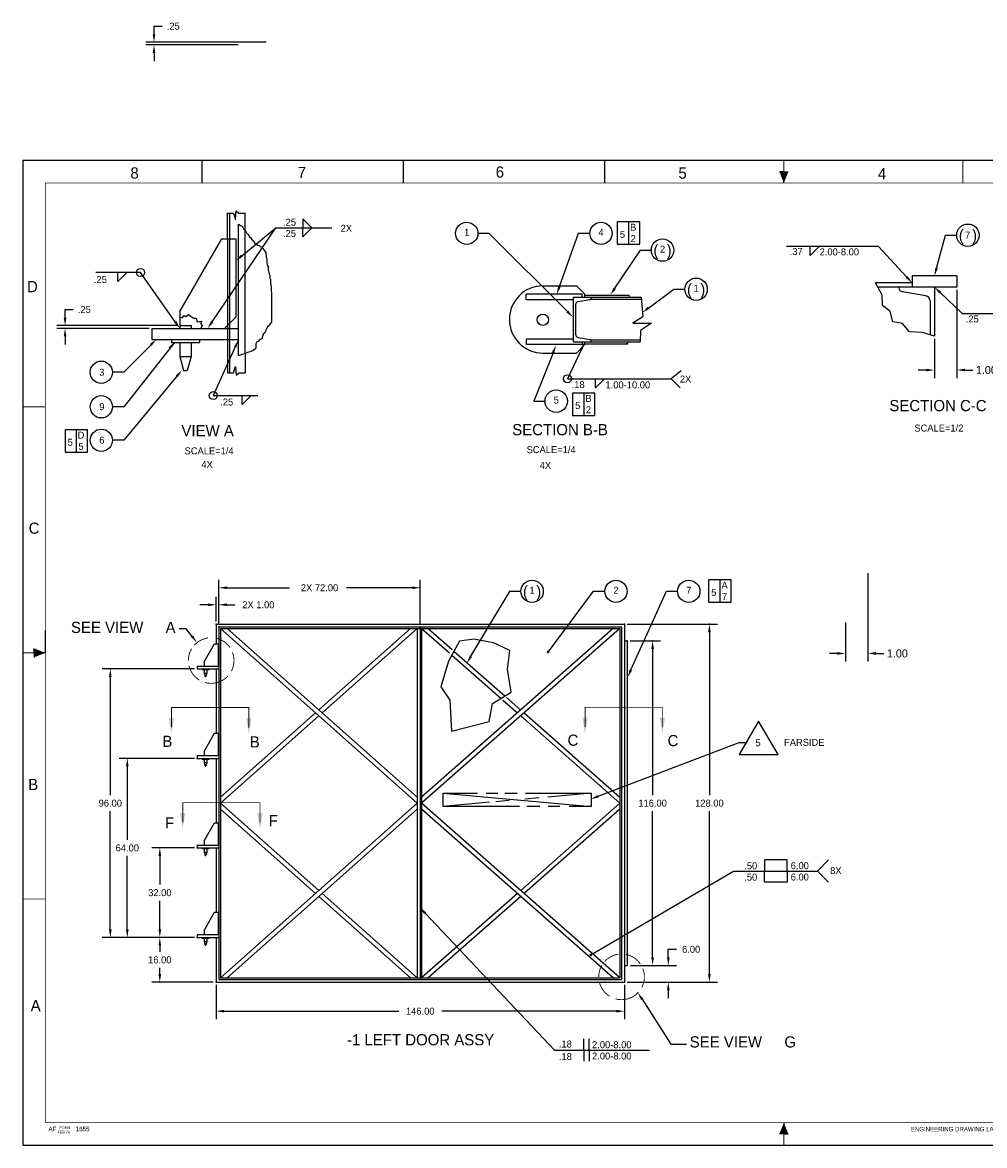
# Model space of a CAD drawing. Extents: x 0 to 34, y 0 to 25.1.
# Tile 1 of 2: x 0 to 21.5, y 0 to 25.1. Entities that reach past the tile are written whole.
import ezdxf
from ezdxf.enums import TextEntityAlignment as Align

# ---------------------------------------------------------------- set-up
doc = ezdxf.new("R2010")
doc.units = 0
for name, pattern in [('CENTER', [0]), ('DASHED', [0]), ('HIDDEN', [0]), ('PHANTOM', [0])]:
    doc.linetypes.add(name, pattern=pattern)
doc.layers.get('0').update_dxf_attribs({"linetype": 'CONTINUOUS'})
doc.layers.get('DEFPOINTS').update_dxf_attribs({"linetype": 'CONTINUOUS'})
for name, color, linetype in [('DIM', 5, 'CONTINUOUS'), ('HATCH', 2, 'CONTINUOUS'), ('LETTERING', 5, 'CONTINUOUS'), ('OUTLINE', 1, 'CONTINUOUS'), ('WELD', 3, 'CONTINUOUS'), ('WELDS', 3, 'CONTINUOUS')]:
    doc.layers.add(name, color=color, linetype=linetype)
doc.dimstyles.get("Standard").update_dxf_attribs({"dimtxt": 2.5, "dimasz": 2.5, "dimexe": 1.25, "dimexo": 0.625, "dimtad": 1, "dimcen": 2.5, "dimazin": 3, "dimtfac": 1, "dimtmove": 0, "dimatfit": 3})

# ---------------------------------------------------------------- blocks, each defined once
blk = doc.blocks.new('BORDER')
at = {"color": 0}
for p, q in [((1, 1), (0, 1)), ((0, 1), (0, 0)), ((1, 0), (1, 1)), ((0, 0), (1, 0))]:
    blk.add_line(p, q, dxfattribs=at)
blk = doc.blocks.new('*D')
at = {"color": 0, "linetype": 'BYBLOCK'}
for p, q in [((0.94, 18.493), (0.94, 18.673)), ((0.94, 18.673), (1.12, 18.673)), ((3.442, 18.313), (0.76, 18.313)), ((2.817, 18.251), (0.76, 18.251)), ((0.94, 18.071), (0.94, 17.891)), ((18.877, 12.779), (18.877, 10.807)), ((18.377, 11.682), (18.377, 10.807)), ((18.197, 10.987), (18.017, 10.987)), ((19.057, 10.987), (19.237, 10.987))]:
    blk.add_line(p, q, dxfattribs=at)
for points in [[(0.91, 18.493), (0.97, 18.493), (0.94, 18.313)], [(0.91, 18.071), (0.97, 18.071), (0.94, 18.251)], [(18.197, 11.017), (18.197, 10.957), (18.377, 10.987)], [(19.057, 11.017), (19.057, 10.957), (18.877, 10.987)]]:
    blk.add_solid(points, dxfattribs=at)
at = {"layer": 'DEFPOINTS', "color": 0, "linetype": 'BYBLOCK'}
for p in [(0.94, 18.313), (2.88, 18.251), (3.505, 18.313), (18.877, 12.841), (18.377, 11.745), (18.877, 10.987)]:
    blk.add_point(p, dxfattribs=at)
at = {"color": 0, "linetype": 'BYBLOCK'}
for s, height, p in [('.25', 0.156, (1.37, 18.673)), ('1.00', 0.18, (19.537, 10.987))]:
    blk.add_text(s, height=height, dxfattribs=at).set_placement(p, align=Align.MIDDLE_CENTER)
blk = doc.blocks.new('FMT2')
at = {"layer": 'OUTLINE', "color": 0}
for p, q in [((17, 21.75), (16.9, 21.75)), ((17, 21.75), (17.1, 21.75)), ((17, 21.5), (17, 21.75)), ((26, 21.5), (29.574, 21.5)), ((27.5, 20.375), (31.25, 20.375)), ((27.5, 19.375), (27.5, 20.375)), ((31.25, 20.375), (31.25, 19.375)), ((31.25, 19.375), (27.5, 19.375)), ((0.5, 11), (0.5, 11.5)), ((0.25, 11), (0.25, 11.1)), ((33.75, 11), (33.75, 11.1)), ((0.25, 11), (0.25, 10.9)), ((0.5, 11), (0.25, 11)), ((33.5, 11), (33.75, 11)), ((33.75, 11), (33.75, 10.9)), ((17, 0.5), (17, 0.25)), ((17, 0.25), (16.9, 0.25)), ((17, 0.25), (17.1, 0.25))]:
    blk.add_line(p, q, dxfattribs=at)
at = {"layer": 'OUTLINE', "color": 0, "linetype": 'DASHED'}
for p, q in [((33.56, 7.95), (33.94, 7.95)), ((33.56, 7.95), (33.56, 5.7)), ((33.94, 7.95), (33.94, 5.7)), ((33.56, 5.7), (33.94, 5.7))]:
    blk.add_line(p, q, dxfattribs=at)
at = {"layer": 'OUTLINE', "color": 0}
for points, const_width in [([(4, 21.5), (4, 21.998)], 0.03), ([(8.5, 21.5), (8.5, 21.998)], 0.03), ([(13, 21.5), (13, 21.998)], 0.03), ([(17, 21.5), (17, 22)], 0.02), ([(21, 21.5), (21, 21.998)], 0.02), ([(25.5, 21.5), (25.5, 21.998)], 0.02), ([(30, 21.5), (30, 21.998)], 0.02), ([(27, 20.552), (27, 21.5)], 0.012), ([(27.38, 20.552), (27.38, 21.5)], 0.012), ([(31.5, 20.552), (31.5, 21.5)], 0.012), ([(32.5, 20.552), (32.5, 21.5)], 0.012), ([(33.5, 21.25), (27, 21.25)], 0.012), ([(33.5, 21), (27, 21)], 0.012), ([(-0.001, 16.5), (0.499, 16.5)], 0.02), ([(33.493, 16.487), (33.993, 16.487)], 0.02), ([(0.5, 11), (0, 11)], 0.02), ([(33.5, 11), (34, 11)], 0.02), ([(-0.001, 5.5), (0.499, 5.5)], 0.02), ([(33.493, 5.487), (33.993, 5.487)], 0.02), ([(28.25, 0.5), (28.25, 1.5), (33.5, 1.5)], 0.02), ([(28.75, 0.75), (28.75, 1.5)], 0.012), ([(30, 0.75), (30, 1.5)], 0.012), ([(28.25, 0.75), (33.5, 0.75)], 0.012), ([(29.5, 0.5), (29.5, 0.75)], 0.012), ([(31.75, 0.5), (31.75, 0.75)], 0.012), ([(17, 0.5), (17, 0)], 0.02)]:
    blk.add_lwpolyline(points, dxfattribs=dict(at, const_width=const_width))
at = {"layer": 'OUTLINE', "color": 0, "const_width": 0.02}
blk.add_lwpolyline([(0.5, 21.5), (0.5, 0.5), (33.5, 0.5), (33.5, 21.5)], close=True, dxfattribs=at)
at = {"layer": 'OUTLINE', "color": 0}
blk.add_point((26.896, 0.997), dxfattribs=at)
blk.add_point((26.896, 0.997), dxfattribs=at)
blk.add_point((26.896, 0.997), dxfattribs=at)
for points in [[(17, 21.5), (17.1, 21.75), (16.9, 21.75)], [(0.5, 11), (0.25, 10.9), (0.25, 11.1)], [(33.5, 11), (33.75, 11.1), (33.75, 10.9)], [(17, 0.5), (17.1, 0.25), (16.9, 0.25)]]:
    blk.add_solid(points, dxfattribs=at)
at = {"color": 0, "xscale": 34, "yscale": 22, "zscale": 34}
blk.add_blockref('BORDER', (0, 0), dxfattribs=at)
at = {"layer": 'OUTLINE', "color": 0}
for s, p in [('8', (2.493, 21.724)), ('7', (6.232, 21.736)), ('6', (10.656, 21.746)), ('5', (14.738, 21.722))]:
    blk.add_text(s, height=0.25, dxfattribs=at).set_placement(p, align=Align.MIDDLE)
for s, p in [('3', (23.041, 21.626)), ('1', (31.832, 21.615)), ('4', (19.195, 21.582)), ('D', (0.211, 19.06)), ('D', (33.767, 19.06)), ('C', (0.248, 13.661)), ('C', (33.803, 13.661)), ('B', (33.78, 8.272)), ('B', (0.229, 7.934)), ('A', (0.284, 2.992)), ('A', (33.78, 2.992))]:
    blk.add_text(s, height=0.25, dxfattribs=at).set_placement(p, align=Align.CENTER)
for s, height, p in [('2', 0.25, (27.664, 21.616)), ('REVISIONS', 0.156, (29.202, 21.293)), ('LTR', 0.125, (27.047, 21.04)), ('DESCRIPTION', 0.125, (28.095, 21.052)), ('DATE', 0.125, (31.743, 21.04)), ('APPROVED', 0.125, (32.529, 21.04)), ('CAD MAINTAINED.  CHANGES SHALL', 0.125, (27.625, 20.125)), ('ONLY BE INCORPORATED AT THE ', 0.125, (27.625, 19.923)), ('DIRECTION OF THE DESIGN ACTIVITY', 0.125, (27.625, 19.72)), ('USING A COMPATIBLE CAD SYSTEM.', 0.125, (27.646, 19.508)), ('SIZE', 0.1, (28.344, 1.344)), ('SCALE', 0.1, (28.31, 0.555)), ('SHEET', 0.1, (31.802, 0.624)), ('OF', 0.1, (32.742, 0.543)), ('AF', 0.1, (0.57, 0.309)), ('FEB 74', 0.06, (0.772, 0.259)), ('FORM', 0.06, (0.815, 0.356)), ('1655', 0.1, (1.179, 0.309))]:
    blk.add_text(s, height=height, dxfattribs=at).set_placement(p)
for s, width, p in [('AIR FORCE CODE IDENT NO.', 0.5, (28.784, 1.375)), ('DRAWING NO.', 0.5, (30.047, 1.375)), ('ENGINEERING DRAWING LAYOUT D', 0.85, (19.836, 0.307))]:
    blk.add_text(s, height=0.1, dxfattribs=dict(at, width=width)).set_placement(p)
at = {"layer": 'OUTLINE', "color": 0, "width": 0.85}
blk.add_text('D', height=0.25, dxfattribs=at).set_placement((28.496, 0.938), align=Align.CENTER)

msp = doc.modelspace()

# ---------------------------------------------------------------- linework, layer by layer
at = {"color": 0}
for p, q in [((4.227, 18.399), (5.65, 20.5)), ((4.892, 19.875), (5.65, 20.5)), ((5.65, 20.5), (6.9, 20.5)), ((5.65, 20.5), (5.83, 20.5)), ((10.415, 20.375), (10.165, 20.375)), ((12.163, 18.627), (10.415, 20.375)), ((11.985, 19.184), (12.41, 20.38)), ((12.41, 20.38), (12.661, 20.38)), ((20.413, 19.598), (20.613, 20.333)), ((20.613, 20.333), (20.863, 20.333)), ((19.113, 20.083), (17.057, 20.083)), ((19.743, 19.401), (19.113, 20.083)), ((13.224, 19.148), (13.797, 20)), ((13.79, 20), (14.04, 20)), ((2.626, 19.5), (1.626, 19.5)), ((3.401, 18.398), (2.626, 19.5)), ((13.981, 18.712), (14.54, 19.125)), ((14.54, 19.125), (14.79, 19.125)), ((20.496, 19.051), (20.988, 18.583)), ((20.988, 18.583), (23.127, 18.583)), ((3.382, 17.938), (2.251, 16.5)), ((2.862, 17.885), (2.253, 17.27)), ((4.743, 17.837), (4.251, 16.75)), ((11.843, 17.707), (11.415, 16.625)), ((12.477, 17.787), (12.165, 17.125)), ((2.253, 17.27), (1.998, 17.27)), ((3.438, 17.182), (2.251, 15.75)), ((12.165, 17.125), (14.481, 17.125)), ((4.251, 16.75), (5.251, 16.75)), ((11.415, 16.625), (11.665, 16.625)), ((2.251, 16.5), (2.001, 16.5)), ((2.251, 15.75), (2.001, 15.75)), ((10.008, 10.923), (10.884, 12.384)), ((10.875, 12.375), (11.125, 12.375)), ((11.733, 11.019), (12.75, 12.375)), ((12.75, 12.375), (13, 12.375)), ((13.583, 10.618), (14.375, 12.375)), ((14.375, 12.375), (14.625, 12.375)), ((3.644, 11.539), (3.492, 11.539)), ((3.779, 11.369), (3.644, 11.539)), ((13.834, 3.258), (14.478, 2.257)), ((14.478, 2.257), (14.825, 2.257))]:
    msp.add_line(p, q, dxfattribs=at)
at = {"color": 0, "linetype": 'CENTER', "const_width": 0.02}
for points in [[(3.827, 11.17, -0.174382), (4.131, 11.333, -0.495031)], [(4.306, 11.329, -0.193639), (4.624, 11.12, -0.495031)], [(3.695, 10.829, -0.135535), (3.768, 11.09, -0.495031)], [(4.681, 11.013, -0.092849), (4.715, 10.829, -0.122513), (4.656, 10.59, -1)], [(3.94, 10.393, -0.201096), (3.709, 10.712, -1)], [(4.584, 10.487, -0.283721), (4.07, 10.337, -1)], [(12.996, 4.102, -0.174382), (13.3, 4.265, -0.495031)], [(13.475, 4.26, -0.193639), (13.793, 4.051, -0.495031)], [(12.864, 3.76, -0.135535), (12.936, 4.022, -0.495031)], [(13.85, 3.945, -0.092849), (13.884, 3.76, -0.122513), (13.825, 3.521, -1)], [(13.109, 3.325, -0.201096), (12.878, 3.644, -1)], [(13.753, 3.419, -0.283721), (13.239, 3.268, -1)]]:
    msp.add_lwpolyline(points, format="xyb", dxfattribs=at)
at = {"color": 0, "const_width": 0.0225}
msp.add_lwpolyline([(11.714, 11.019, 1), (11.752, 11.019, 1)], format="xyb", close=True, dxfattribs=at)
at = {"color": 0, "linetype": 'PHANTOM', "const_width": 0.02}
for points in [[(12.56, 9.344), (12.56, 9.782), (14.286, 9.782), (14.286, 9.334)], [(3.319, 9.339), (3.319, 9.777), (5.045, 9.777), (5.045, 9.329)], [(3.57, 7.214), (3.57, 7.652), (5.296, 7.652), (5.296, 7.204)]]:
    msp.add_lwpolyline(points, dxfattribs=at)
at = {"color": 0}
for centre in [(9.915, 20.375), (12.915, 20.375), (21.113, 20.333), (14.29, 20), (15.04, 19.125), (1.75, 17.27), (11.915, 16.625), (1.751, 16.5), (1.751, 15.75), (11.375, 12.375), (13.25, 12.375), (14.875, 12.375)]:
    msp.add_circle(centre, 0.25, dxfattribs=at)
for points in [[(4.911, 19.852), (4.873, 19.898), (4.753, 19.761)], [(20.442, 19.59), (20.384, 19.606), (20.365, 19.425)], [(19.765, 19.421), (19.721, 19.381), (19.865, 19.269)], [(12.014, 19.174), (11.957, 19.194), (11.925, 19.015)], [(13.249, 19.131), (13.199, 19.165), (13.123, 18.999)], [(20.475, 19.029), (20.516, 19.073), (20.365, 19.175)], [(12.184, 18.648), (12.142, 18.606), (12.29, 18.5)], [(13.998, 18.688), (13.963, 18.736), (13.836, 18.605)], [(3.426, 18.415), (3.376, 18.381), (3.505, 18.251)], [(4.252, 18.382), (4.202, 18.416), (4.126, 18.25)], [(2.833, 17.901), (2.875, 17.859), (2.981, 18.008)], [(3.248, 17.82), (3.295, 17.783), (3.383, 17.943)], [(4.716, 17.849), (4.77, 17.825), (4.817, 18.001)], [(11.815, 17.718), (11.871, 17.696), (11.909, 17.874)], [(12.45, 17.8), (12.505, 17.774), (12.554, 17.95)], [(3.415, 17.201), (3.461, 17.163), (3.553, 17.32)], [(3.802, 11.388), (3.755, 11.351), (3.89, 11.228)], [(10.034, 10.908), (9.983, 10.939), (9.916, 10.769)], [(13.611, 10.606), (13.556, 10.631), (13.509, 10.454)], [(3.376, 9.545), (3.256, 9.545), (3.316, 9.185)], [(5.106, 9.545), (4.986, 9.545), (5.046, 9.185)], [(12.617, 9.55), (12.497, 9.55), (12.557, 9.19)], [(14.347, 9.55), (14.227, 9.55), (14.287, 9.19)], [(3.627, 7.42), (3.507, 7.42), (3.567, 7.06)], [(5.357, 7.42), (5.237, 7.42), (5.297, 7.06)], [(13.809, 3.242), (13.859, 3.274), (13.736, 3.409)]]:
    msp.add_solid(points, dxfattribs=at)
at = {"layer": 'DEFPOINTS', "color": 0, "linetype": 'BYBLOCK'}
msp.add_point((3.891, 10.641), dxfattribs=at)
at = {"layer": 'DIM', "color": 0}
for p, q in [((13.529, 20.632), (13.529, 20.132)), ((12.529, 16.806), (12.529, 16.306)), ((1.191, 15.986), (1.191, 15.486)), ((15.57, 12.631), (15.57, 12.131))]:
    msp.add_line(p, q, dxfattribs=at)
at = {"layer": 'DIM', "color": 0, "linetype": 'BYBLOCK'}
for p, q in [((4.376, 11.641), (4.376, 12.635)), ((8.876, 11.641), (8.876, 12.635)), ((4.556, 12.455), (5.956, 12.455)), ((8.696, 12.455), (7.229, 12.455)), ((4.133, 12.075), (3.953, 12.075)), ((4.313, 11.704), (4.313, 12.255)), ((4.376, 11.641), (4.376, 12.255)), ((4.556, 12.075), (4.736, 12.075)), ((13.501, 11.641), (15.517, 11.641)), ((15.337, 11.461), (15.337, 7.821)), ((13.563, 11.266), (14.248, 11.266)), ((14.068, 11.086), (14.068, 7.821)), ((3.829, 10.641), (1.771, 10.641)), ((1.951, 10.461), (1.951, 7.821)), ((3.829, 8.641), (2.151, 8.641)), ((2.331, 8.461), (2.331, 6.821)), ((1.951, 4.821), (1.951, 7.461)), ((14.068, 4.196), (14.068, 7.461)), ((15.337, 3.821), (15.337, 7.461)), ((3.829, 6.641), (2.878, 6.641)), ((2.331, 4.821), (2.331, 6.461)), ((3.058, 6.461), (3.058, 5.821)), ((3.058, 4.821), (3.058, 5.461)), ((3.829, 4.641), (1.771, 4.641)), ((3.829, 4.641), (2.151, 4.641)), ((3.829, 4.641), (2.877, 4.641)), ((3.829, 4.641), (2.878, 4.641)), ((3.057, 4.461), (3.057, 4.321)), ((14.419, 4.196), (14.419, 4.376)), ((14.419, 4.376), (14.599, 4.376)), ((13.563, 4.016), (14.248, 4.016)), ((13.563, 4.016), (14.599, 4.016)), ((3.057, 3.821), (3.057, 3.961)), ((4.251, 3.641), (2.877, 3.641)), ((4.313, 3.579), (4.313, 2.813)), ((13.438, 3.579), (13.438, 2.813)), ((13.501, 3.641), (15.517, 3.641)), ((13.501, 3.641), (14.599, 3.641)), ((14.419, 3.461), (14.419, 3.281)), ((4.493, 2.993), (8.396, 2.993)), ((13.258, 2.993), (9.356, 2.993))]:
    msp.add_line(p, q, dxfattribs=at)
at = {"layer": 'DIM', "color": 0}
for points in [[(13.279, 20.632), (13.279, 20.132), (13.779, 20.132), (13.779, 20.632)], [(12.279, 16.806), (12.279, 16.306), (12.779, 16.306), (12.779, 16.806)], [(0.941, 15.986), (0.941, 15.486), (1.441, 15.486), (1.441, 15.986)], [(15.32, 12.631), (15.32, 12.131), (15.82, 12.131), (15.82, 12.631)]]:
    msp.add_lwpolyline(points, close=True, dxfattribs=at)
at = {"layer": 'DIM', "color": 0, "linetype": 'BYBLOCK'}
for p in [(8.876, 12.455), (4.376, 12.075), (4.313, 11.641), (4.376, 11.579), (4.376, 11.579), (8.876, 11.579), (13.438, 11.641), (15.337, 11.641), (13.501, 11.266), (14.068, 11.266), (1.951, 10.641), (2.331, 8.641), (3.891, 8.641), (3.058, 6.641), (3.891, 6.641), (3.891, 4.641), (3.891, 4.641), (3.891, 4.641), (3.891, 4.641), (13.501, 4.016), (13.501, 4.016), (14.419, 4.016), (3.057, 3.641), (4.313, 3.641), (4.313, 3.641), (13.438, 3.641), (13.438, 3.641), (13.438, 3.641), (13.438, 2.993)]:
    msp.add_point(p, dxfattribs=at)
for points in [[(4.556, 12.485), (4.556, 12.425), (4.376, 12.455)], [(8.696, 12.485), (8.696, 12.425), (8.876, 12.455)], [(4.133, 12.105), (4.133, 12.045), (4.313, 12.075)], [(4.556, 12.105), (4.556, 12.045), (4.376, 12.075)], [(15.307, 11.461), (15.367, 11.461), (15.337, 11.641)], [(14.038, 11.086), (14.098, 11.086), (14.068, 11.266)], [(1.921, 10.461), (1.981, 10.461), (1.951, 10.641)], [(2.301, 8.461), (2.361, 8.461), (2.331, 8.641)], [(3.028, 6.461), (3.088, 6.461), (3.058, 6.641)], [(1.921, 4.821), (1.981, 4.821), (1.951, 4.641)], [(2.301, 4.821), (2.361, 4.821), (2.331, 4.641)], [(3.028, 4.821), (3.088, 4.821), (3.058, 4.641)], [(3.027, 4.461), (3.087, 4.461), (3.057, 4.641)], [(14.038, 4.196), (14.098, 4.196), (14.068, 4.016)], [(14.389, 4.196), (14.449, 4.196), (14.419, 4.016)], [(3.027, 3.821), (3.087, 3.821), (3.057, 3.641)], [(15.307, 3.821), (15.367, 3.821), (15.337, 3.641)], [(14.389, 3.461), (14.449, 3.461), (14.419, 3.641)], [(4.493, 3.023), (4.493, 2.963), (4.313, 2.993)], [(13.258, 3.023), (13.258, 2.963), (13.438, 2.993)]]:
    msp.add_solid(points, dxfattribs=at)
at = {"layer": 'HATCH', "color": 0}
for p, q in [((4.746, 20.685), (4.766, 20.88)), ((4.766, 20.88), (4.821, 20.827)), ((4.567, 20.251), (4.567, 20.825)), ((4.567, 20.825), (4.702, 20.825)), ((4.702, 20.825), (4.746, 20.685)), ((4.817, 17.645), (4.817, 20.583)), ((4.817, 20.583), (4.834, 20.576)), ((4.821, 20.827), (4.963, 20.825)), ((4.963, 20.436), (4.963, 20.825)), ((4.834, 20.576), (4.863, 20.552)), ((4.863, 20.552), (4.896, 20.533)), ((4.896, 20.533), (4.911, 20.504)), ((4.911, 20.504), (4.925, 20.475)), ((4.925, 20.475), (4.954, 20.447)), ((4.954, 20.447), (4.978, 20.418)), ((4.978, 20.418), (4.997, 20.389)), ((4.997, 20.389), (5.026, 20.356)), ((5.026, 20.356), (5.064, 20.298)), ((3.505, 18.626), (4.443, 20.251)), ((4.443, 20.251), (4.755, 20.251)), ((4.755, 20.251), (4.755, 18.501)), ((5.064, 20.298), (5.093, 20.274)), ((5.093, 20.274), (5.117, 20.241)), ((5.117, 20.241), (5.145, 20.212)), ((5.145, 20.212), (5.16, 20.183)), ((5.16, 20.183), (5.184, 20.15)), ((5.184, 20.15), (5.212, 20.131)), ((5.212, 20.131), (5.241, 20.112)), ((5.241, 20.112), (5.275, 20.102)), ((5.275, 20.102), (5.303, 20.083)), ((5.303, 20.083), (5.332, 20.064)), ((5.332, 20.064), (5.361, 20.035)), ((5.361, 20.035), (5.38, 20.006)), ((5.38, 20.006), (5.404, 19.977)), ((5.404, 19.977), (5.423, 19.939)), ((5.423, 19.939), (5.428, 19.906)), ((5.428, 19.906), (5.433, 19.872)), ((5.433, 19.872), (5.437, 19.834)), ((5.437, 19.834), (5.447, 19.805)), ((5.447, 19.805), (5.447, 19.777)), ((5.447, 19.777), (5.452, 19.743)), ((5.452, 19.743), (5.452, 19.714)), ((5.452, 19.714), (5.457, 19.685)), ((5.457, 19.685), (5.461, 19.652)), ((5.461, 19.652), (5.476, 19.623)), ((5.476, 19.623), (5.476, 19.595)), ((5.476, 19.595), (5.48, 19.566)), ((5.48, 19.566), (5.504, 19.461)), ((5.504, 19.461), (5.519, 19.432)), ((5.519, 19.432), (5.519, 19.37)), ((5.519, 19.37), (5.528, 19.341)), ((5.528, 19.341), (5.528, 19.283)), ((19.865, 19.425), (19.865, 19.175)), ((20.865, 19.425), (19.865, 19.425)), ((20.865, 19.425), (20.865, 19.175)), ((5.528, 19.283), (5.533, 19.25)), ((5.533, 19.25), (5.538, 19.221)), ((5.538, 19.221), (5.547, 19.188)), ((5.547, 19.188), (5.547, 19.13)), ((5.547, 19.13), (5.552, 19.025)), ((11.617, 19.2), (12.367, 19.2)), ((12.554, 19.013), (12.367, 19.2)), ((19.865, 19.269), (19.051, 19.269)), ((19.195, 18.995), (19.051, 19.269)), ((20.865, 19.175), (19.1, 19.175)), ((19.573, 19.175), (19.573, 19.158)), ((20.365, 19.175), (20.365, 18.078)), ((5.552, 19.025), (5.552, 18.374)), ((12.492, 19.013), (11.242, 19.013)), ((11.242, 18.888), (11.242, 19.013)), ((12.304, 18.888), (11.242, 18.888)), ((12.304, 18.95), (13.816, 18.95)), ((12.304, 17.95), (12.304, 18.95)), ((12.402, 18.854), (12.663, 18.897)), ((12.492, 18.95), (12.492, 19.013)), ((12.554, 18.95), (12.554, 19.013)), ((12.554, 18.997), (13.533, 18.997)), ((12.68, 18.904), (13.823, 18.904)), ((12.7, 18.942), (12.7, 18.95)), ((13.554, 18.973), (13.529, 18.944)), ((13.533, 18.997), (13.554, 18.973)), ((13.816, 18.95), (13.851, 18.508)), ((19.201, 18.761), (19.195, 18.995)), ((20.169, 18.982), (19.648, 19.069)), ((20.273, 18.858), (20.273, 18.105)), ((3.505, 18.626), (3.505, 18.251)), ((12.35, 18.108), (12.35, 18.792)), ((19.373, 18.626), (19.201, 18.761)), ((19.432, 18.394), (19.373, 18.626)), ((3.505, 18.504), (3.556, 18.489)), ((3.556, 18.489), (3.602, 18.538)), ((3.602, 18.538), (3.639, 18.517)), ((3.639, 18.517), (3.697, 18.565)), ((3.697, 18.565), (3.812, 18.477)), ((3.812, 18.477), (3.867, 18.48)), ((3.867, 18.48), (3.894, 18.401)), ((3.894, 18.401), (3.998, 18.411)), ((3.998, 18.411), (3.97, 18.358)), ((3.97, 18.358), (4.004, 18.316)), ((4.755, 18.501), (4.505, 18.251)), ((5.519, 18.322), (5.49, 18.307)), ((5.552, 18.374), (5.519, 18.35)), ((5.519, 18.35), (5.519, 18.322)), ((13.851, 18.508), (13.628, 18.371)), ((13.628, 18.371), (14.045, 18.371)), ((14.045, 18.371), (13.798, 18.206)), ((19.655, 18.361), (19.432, 18.394)), ((19.807, 18.175), (19.655, 18.361)), ((2.88, 18.251), (4.817, 18.251)), ((2.88, 18.251), (2.88, 18.001)), ((3.505, 18.313), (3.755, 18.313)), ((3.505, 18.313), (3.505, 18.251)), ((3.755, 18.313), (3.755, 18.251)), ((4.004, 18.316), (3.974, 18.251)), ((5.365, 18.125), (5.337, 18.02)), ((5.399, 18.144), (5.365, 18.125)), ((5.409, 18.173), (5.399, 18.144)), ((5.428, 18.202), (5.409, 18.173)), ((5.437, 18.231), (5.428, 18.202)), ((5.447, 18.259), (5.437, 18.231)), ((5.461, 18.288), (5.447, 18.259)), ((5.49, 18.307), (5.461, 18.288)), ((13.798, 18.206), (13.787, 17.95)), ((20.097, 18.157), (19.807, 18.175)), ((20.365, 18.078), (20.097, 18.157)), ((2.88, 18.001), (4.817, 18.001)), ((3.317, 18.001), (3.317, 17.938)), ((3.317, 17.938), (3.942, 17.938)), ((3.505, 17.938), (3.505, 17.626)), ((3.755, 17.938), (3.755, 17.626)), ((3.942, 18.001), (3.942, 17.938)), ((4.567, 18.001), (4.567, 17.259)), ((5.212, 17.934), (5.203, 17.905)), ((5.203, 17.905), (5.203, 17.819)), ((5.255, 17.958), (5.212, 17.934)), ((5.275, 17.987), (5.255, 17.958)), ((5.303, 18.006), (5.275, 17.987)), ((5.337, 18.02), (5.303, 18.006)), ((11.242, 18.013), (11.242, 17.888)), ((12.304, 18.013), (11.242, 18.013)), ((12.492, 17.888), (11.242, 17.888)), ((12.304, 17.95), (13.787, 17.95)), ((12.554, 17.888), (12.367, 17.7)), ((12.402, 18.047), (12.663, 18.003)), ((12.492, 17.95), (12.492, 17.888)), ((12.554, 17.888), (12.554, 17.95)), ((12.554, 17.903), (13.518, 17.903)), ((12.68, 17.996), (13.789, 17.996)), ((12.7, 17.95), (12.7, 17.959)), ((13.493, 17.922), (13.546, 17.95)), ((13.518, 17.903), (13.493, 17.922)), ((3.505, 17.626), (3.588, 17.313)), ((3.505, 17.626), (3.755, 17.626)), ((3.755, 17.626), (3.671, 17.313)), ((4.829, 17.647), (4.817, 17.645)), ((4.863, 17.656), (4.829, 17.647)), ((4.892, 17.666), (4.863, 17.656)), ((4.925, 17.675), (4.892, 17.666)), ((4.954, 17.68), (4.925, 17.675)), ((4.987, 17.699), (4.954, 17.68)), ((4.963, 17.685), (4.963, 17.259)), ((5.016, 17.714), (4.987, 17.699)), ((5.045, 17.723), (5.016, 17.714)), ((5.088, 17.738), (5.045, 17.723)), ((5.141, 17.757), (5.088, 17.738)), ((5.179, 17.785), (5.141, 17.757)), ((5.203, 17.819), (5.179, 17.785)), ((11.617, 17.7), (12.367, 17.7)), ((4.702, 17.259), (4.746, 17.399)), ((4.746, 17.399), (4.766, 17.204)), ((3.588, 17.313), (3.671, 17.313)), ((4.567, 17.259), (4.702, 17.259)), ((4.766, 17.204), (4.821, 17.257)), ((4.821, 17.257), (4.963, 17.259)), ((4.313, 11.641), (4.313, 11.204)), ((4.313, 11.641), (13.438, 11.641)), ((4.376, 11.579), (4.376, 3.704)), ((4.376, 11.579), (13.376, 11.579)), ((8.876, 11.579), (8.876, 3.704)), ((13.376, 11.579), (13.376, 3.704)), ((13.438, 11.641), (13.438, 3.641)), ((10.076, 11.305), (9.756, 11.265)), ((10.511, 11.226), (10.076, 11.305)), ((4.048, 10.797), (4.282, 11.204)), ((4.282, 11.204), (4.36, 11.204)), ((4.36, 11.204), (4.36, 10.704)), ((9.756, 11.265), (9.506, 10.815)), ((10.876, 11.049), (10.511, 11.226)), ((10.826, 10.636), (10.876, 11.049)), ((13.438, 11.266), (13.501, 11.266)), ((13.501, 11.266), (13.501, 4.016)), ((4.048, 10.797), (4.048, 10.704)), ((9.506, 10.815), (9.337, 10.242)), ((9.581, 10.95), (10.681, 9.981)), ((9.63, 11.038), (10.77, 10.034)), ((3.891, 10.704), (3.891, 10.641)), ((3.891, 10.704), (4.376, 10.704)), ((3.891, 10.641), (4.376, 10.641)), ((4.001, 10.641), (4.001, 10.626)), ((4.001, 10.626), (4.157, 10.626)), ((4.048, 10.719), (4.048, 10.704)), ((4.048, 10.626), (4.048, 10.547)), ((4.048, 10.547), (4.11, 10.547)), ((4.048, 10.547), (4.069, 10.469)), ((4.11, 10.547), (4.089, 10.469)), ((4.11, 10.626), (4.11, 10.547)), ((4.157, 10.641), (4.157, 10.626)), ((4.313, 10.641), (4.313, 9.204)), ((10.907, 10.118), (10.826, 10.636)), ((4.069, 10.469), (4.089, 10.469)), ((9.337, 10.242), (9.54, 9.944)), ((10.492, 9.865), (10.907, 10.118)), ((9.54, 9.944), (9.575, 9.251)), ((10.418, 9.468), (10.492, 9.865)), ((9.575, 9.251), (10.418, 9.468)), ((4.048, 8.797), (4.282, 9.204)), ((4.282, 9.204), (4.376, 9.204)), ((4.36, 9.204), (4.36, 8.704)), ((4.048, 8.797), (4.048, 8.704)), ((3.891, 8.704), (4.36, 8.704)), ((3.891, 8.704), (3.891, 8.641)), ((3.891, 8.641), (4.376, 8.641)), ((4.001, 8.641), (4.001, 8.626)), ((4.001, 8.626), (4.157, 8.626)), ((4.048, 8.626), (4.048, 8.547)), ((4.048, 8.547), (4.069, 8.469)), ((4.048, 8.547), (4.11, 8.547)), ((4.11, 8.547), (4.089, 8.469)), ((4.11, 8.626), (4.11, 8.547)), ((4.157, 8.641), (4.157, 8.626)), ((4.313, 8.641), (4.313, 7.204)), ((4.069, 8.469), (4.089, 8.469)), ((4.048, 6.797), (4.282, 7.204)), ((4.282, 7.204), (4.36, 7.204)), ((4.36, 7.204), (4.36, 6.704)), ((4.048, 6.797), (4.048, 6.704)), ((3.891, 6.704), (4.376, 6.704)), ((3.891, 6.704), (3.891, 6.641)), ((3.891, 6.641), (4.376, 6.641)), ((4.001, 6.641), (4.001, 6.626)), ((4.001, 6.626), (4.157, 6.626)), ((4.048, 6.626), (4.048, 6.547)), ((4.048, 6.547), (4.069, 6.469)), ((4.048, 6.547), (4.11, 6.547)), ((4.11, 6.547), (4.089, 6.469)), ((4.11, 6.626), (4.11, 6.547)), ((4.157, 6.641), (4.157, 6.626)), ((4.313, 6.641), (4.313, 5.204)), ((4.069, 6.469), (4.089, 6.469)), ((4.048, 4.797), (4.282, 5.204)), ((4.282, 5.204), (4.36, 5.204)), ((4.36, 5.204), (4.36, 4.704)), ((4.048, 4.797), (4.048, 4.704)), ((3.891, 4.704), (3.891, 4.641)), ((3.891, 4.704), (4.376, 4.704)), ((3.891, 4.641), (4.376, 4.641)), ((4.001, 4.641), (4.001, 4.626)), ((4.001, 4.626), (4.157, 4.626)), ((4.048, 4.626), (4.048, 4.547)), ((4.048, 4.547), (4.069, 4.469)), ((4.048, 4.547), (4.11, 4.547)), ((4.11, 4.547), (4.089, 4.469)), ((4.11, 4.626), (4.11, 4.547)), ((4.157, 4.641), (4.157, 4.626)), ((4.313, 4.641), (4.313, 3.641)), ((4.069, 4.469), (4.089, 4.469)), ((13.438, 4.016), (13.501, 4.016)), ((4.313, 3.641), (13.438, 3.641)), ((4.376, 3.704), (13.376, 3.704))]:
    msp.add_line(p, q, dxfattribs=at)
at = {"layer": 'HATCH', "color": 0, "linetype": 'HIDDEN'}
for p, q in [((4.613, 20.825), (4.613, 17.259)), ((4.963, 17.685), (4.963, 20.436)), ((4.412, 11.542), (4.412, 3.74)), ((4.412, 11.542), (13.339, 11.542)), ((8.808, 7.641), (4.412, 11.542)), ((8.808, 7.773), (4.561, 11.542)), ((8.659, 11.542), (6.61, 9.724)), ((8.808, 11.542), (6.685, 9.658)), ((8.808, 11.542), (8.808, 3.74)), ((8.907, 11.542), (8.907, 3.74)), ((13.339, 11.542), (8.907, 7.641)), ((13.19, 11.542), (8.907, 7.773)), ((8.907, 11.542), (9.527, 10.997)), ((9.056, 11.542), (9.588, 11.074)), ((13.339, 11.542), (13.339, 3.74)), ((9.58, 10.95), (9.581, 10.95)), ((10.681, 9.981), (10.682, 9.98)), ((10.722, 9.945), (11.049, 9.658)), ((10.77, 10.034), (10.772, 10.033)), ((10.806, 10.003), (11.123, 9.723)), ((6.536, 9.658), (4.412, 7.773)), ((6.61, 9.592), (4.412, 7.641)), ((11.123, 9.592), (13.339, 7.641)), ((11.198, 9.658), (13.339, 7.773)), ((8.808, 7.641), (4.412, 3.74)), ((6.61, 5.691), (4.412, 7.641)), ((13.339, 3.74), (8.907, 7.641)), ((13.339, 7.641), (11.123, 5.691)), ((6.536, 5.625), (4.412, 7.509)), ((8.808, 7.509), (4.561, 3.74)), ((13.19, 3.74), (8.907, 7.51)), ((13.339, 7.51), (11.198, 5.625)), ((8.659, 3.74), (6.61, 5.559)), ((8.808, 3.74), (6.685, 5.625)), ((11.049, 5.625), (8.907, 3.74)), ((11.123, 5.559), (9.056, 3.74)), ((4.412, 3.74), (13.339, 3.74))]:
    msp.add_line(p, q, dxfattribs=at)
at = {"layer": 'HATCH', "color": 0, "linetype": 'DASHED'}
msp.add_line((4.567, 20.251), (4.567, 18.001), dxfattribs=at)
at = {"layer": 'HATCH', "color": 0}
msp.add_circle((11.616, 18.445), 0.127, dxfattribs=at)
for centre, radius, start, end in [((11.617, 18.45), 0.75, 90, 270), ((19.663, 19.158), 0.09, 180, 260.5), ((12.413, 18.792), 0.0625, 99.5, 180), ((12.655, 18.942), 0.045, 279.5, 0), ((20.148, 18.858), 0.125, 0, 80.5), ((12.413, 18.108), 0.0625, 180, 260.5), ((12.655, 17.959), 0.045, 0, 80.5)]:
    msp.add_arc(centre, radius, start, end, dxfattribs=at)
for p in [(3.755, 17.62), (4.11, 10.546), (4.11, 8.546), (4.11, 6.546), (4.11, 4.546)]:
    msp.add_point(p, dxfattribs=at)
at = {"layer": 'LETTERING', "color": 0}
for p, q in [((12.853, 7.796), (16, 9)), ((16, 9), (16.18, 9))]:
    msp.add_line(p, q, dxfattribs=at)
at = {"layer": 'LETTERING', "color": 0, "linetype": 'CONTINUOUS'}
for p, q in [((9.39, 7.861), (10.157, 7.861)), ((9.39, 7.569), (9.39, 7.861)), ((9.39, 7.861), (12.695, 7.569)), ((10.35, 7.861), (10.612, 7.861)), ((10.769, 7.861), (11.039, 7.861)), ((11.229, 7.861), (12.695, 7.861)), ((12.695, 7.861), (11.724, 7.775)), ((12.695, 7.861), (12.695, 7.569)), ((10.425, 7.661), (9.39, 7.569)), ((11.095, 7.569), (9.39, 7.569)), ((10.863, 7.699), (10.568, 7.673)), ((11.53, 7.758), (11.212, 7.73)), ((11.547, 7.569), (11.261, 7.569)), ((11.998, 7.569), (11.736, 7.569)), ((12.695, 7.569), (12.203, 7.569))]:
    msp.add_line(p, q, dxfattribs=at)
at = {"layer": 'LETTERING', "color": 0}
msp.add_lwpolyline([(16.437, 9.476), (16.004, 8.726), (16.87, 8.726)], close=True, dxfattribs=at)
msp.add_solid([(12.864, 7.767), (12.842, 7.824), (12.685, 7.731)], dxfattribs=at)
at = {"layer": 'WELD', "color": 0}
for p, q in [((18, 6.375), (17.75, 6.125)), ((12.687, 4.251), (15.875, 6.125)), ((15.875, 6.125), (17.75, 6.125)), ((17.75, 6.125), (18, 5.875)), ((8.986, 5.183), (11.875, 2.125)), ((11.875, 2.125), (14, 2.125))]:
    msp.add_line(p, q, dxfattribs=at)
at = {"layer": 'WELD', "color": 0, "const_width": 0.0225}
msp.add_lwpolyline([(12.668, 4.251, 1), (12.706, 4.251, 1)], format="xyb", close=True, dxfattribs=at)
at = {"layer": 'WELD', "color": 0}
msp.add_solid([(8.964, 5.162), (9.008, 5.203), (8.862, 5.314)], dxfattribs=at)
at = {"layer": 'WELDS', "color": 0}
for p, q in [((16.571, 6.375), (16.571, 6.125)), ((17.071, 6.375), (16.571, 6.375)), ((17.071, 6.125), (17.071, 6.375)), ((16.571, 5.875), (16.571, 6.125)), ((17.071, 6.125), (17.071, 5.875)), ((17.071, 5.875), (16.571, 5.875)), ((12.531, 2.125), (12.531, 2.375)), ((12.651, 2.125), (12.651, 2.375)), ((12.531, 2.125), (12.531, 1.875)), ((12.651, 2.125), (12.651, 1.875))]:
    msp.add_line(p, q, dxfattribs=at)
for points in [[(6.451, 20.5), (6.251, 20.7), (6.251, 20.5)], [(6.451, 20.5), (6.251, 20.3), (6.251, 20.5)], [(17.787, 20.083), (17.587, 19.883), (17.587, 20.083)], [(2.323, 19.5), (2.123, 19.3), (2.123, 19.5)], [(12.99, 17.125), (12.79, 16.925), (12.79, 17.125)], [(14.705, 17.299), (14.481, 17.125)], [(14.681, 16.925), (14.481, 17.125)], [(5.096, 16.75), (4.896, 16.55), (4.896, 16.75)]]:
    msp.add_lwpolyline(points, dxfattribs=at)
for centre in [(2.626, 19.5), (12.165, 17.125), (4.251, 16.75)]:
    msp.add_circle(centre, 0.09, dxfattribs=at)

# ---------------------------------------------------------------- block references
at = {"color": 0}
msp.add_blockref('FMT2', (0, 0), dxfattribs=at)
at = {"color": 0, "xscale": 34, "yscale": 22, "zscale": 34}
msp.add_blockref('BORDER', (0, 0), dxfattribs=at)

# ---------------------------------------------------------------- texts
at = {"color": 0}
for s, height, p in [('.25', 0.156, (5.81, 20.546)), ('.25', 0.156, (5.81, 20.294)), ('2X', 0.156, (7.098, 20.409)), ('7', 0.156, (21.046, 20.255)), ('.37', 0.156, (17.131, 19.891)), ('2.00-8.00', 0.156, (17.799, 19.883)), ('.25', 0.156, (1.585, 19.265)), ('.25', 0.156, (21.066, 18.384)), ('.18', 0.156, (12.26, 16.917)), ('1.00-10.00', 0.156, (13.015, 16.911)), ('2X', 0.156, (14.677, 17.04)), ('.25', 0.156, (4.407, 16.528)), ('4X', 0.156, (3.986, 15.132)), ('SEE VIEW', 0.25, (1.072, 11.444)), ('A', 0.25, (3.186, 11.443)), ('B', 0.25, (3.115, 8.898)), ('B', 0.25, (5.067, 8.886)), ('C', 0.25, (12.168, 8.923)), ('C', 0.25, (14.403, 8.914)), ('F', 0.25, (3.172, 7.075)), ('F', 0.25, (5.492, 7.126)), ('SEE VIEW', 0.25, (14.897, 2.182)), ('G', 0.25, (17.011, 2.181))]:
    msp.add_text(s, height=height, dxfattribs=at).set_placement(p)
for s, height, p in [('1', 0.156, (9.915, 20.32)), ('4', 0.156, (12.915, 20.32)), ('(  )', 0.25, (21.113, 20.208)), ('(  )', 0.25, (14.29, 19.875)), ('2', 0.156, (14.29, 19.945)), ('(  )', 0.25, (15.04, 19)), ('1', 0.156, (15.04, 19.07)), ('3', 0.156, (1.761, 17.194)), ('9', 0.156, (1.762, 16.424)), ('5', 0.156, (11.915, 16.57)), ('SECTION C-C', 0.25, (20.444, 16.401)), ('VIEW A', 0.25, (4.126, 15.84)), ('SECTION B-B', 0.25, (12, 15.863)), ('SCALE=1/2', 0.156, (20.464, 15.946)), ('6', 0.156, (1.762, 15.674)), ('SCALE=1/4', 0.156, (4.158, 15.435)), ('SCALE=1/4', 0.156, (11.801, 15.463)), ('4X', 0.156, (11.673, 15.111)), ('(  )', 0.25, (11.375, 12.25)), ('1', 0.156, (11.375, 12.32)), ('2', 0.156, (13.25, 12.32)), ('7', 0.156, (14.875, 12.32))]:
    msp.add_text(s, height=height, dxfattribs=at).set_placement(p, align=Align.CENTER)
at = {"layer": 'DIM', "color": 0}
for s, p in [('B', (13.635, 20.433)), ('5', (13.394, 20.274)), ('2', (13.635, 20.181)), ('5', (12.395, 16.449)), ('B', (12.635, 16.608)), ('2', (12.635, 16.355)), ('D', (1.297, 15.787)), ('5', (1.057, 15.628)), ('5', (1.297, 15.535)), ('A', (15.676, 12.432)), ('5', (15.435, 12.273)), ('7', (15.676, 12.18))]:
    msp.add_text(s, height=0.156, dxfattribs=at).set_placement(p, align=Align.CENTER)
at = {"layer": 'DIM', "color": 0, "linetype": 'BYBLOCK'}
for s, p in [('2X 72.00', (6.626, 12.455)), ('2X 1.00', (5.259, 12.075)), ('96.00', (1.951, 7.641)), ('116.00', (14.068, 7.641)), ('128.00', (15.337, 7.641)), ('64.00', (2.331, 6.641)), ('32.00', (3.058, 5.641)), ('6.00', (14.929, 4.376)), ('16.00', (3.057, 4.141)), ('146.00', (8.876, 2.993))]:
    msp.add_text(s, height=0.156, dxfattribs=at).set_placement(p, align=Align.MIDDLE_CENTER)
at = {"layer": 'HATCH', "color": 0}
msp.add_text('-1 LEFT DOOR ASSY', height=0.25, dxfattribs=at).set_placement((8.885, 2.229), align=Align.CENTER)
at = {"layer": 'LETTERING', "color": 0}
msp.add_text('5', height=0.156, dxfattribs=at).set_placement((16.424, 8.992), align=Align.MIDDLE_CENTER)
msp.add_text('FARSIDE', height=0.156, dxfattribs=at).set_placement((17.005, 8.922))
at = {"layer": 'WELD', "color": 0}
for s, p in [('.50', (16.116, 6.163)), ('6.00', (17.153, 6.166)), ('.50', (16.116, 5.91)), ('6.00', (17.153, 5.913)), ('8X', (18.034, 6.057)), ('.18', (11.973, 2.18)), ('2.00-8.00', (12.715, 2.165)), ('.18', (11.974, 1.9)), ('2.00-8.00', (12.715, 1.913))]:
    msp.add_text(s, height=0.156, dxfattribs=at).set_placement(p)

# ---------------------------------------------------------------- dimensions: what is measured, and where the dimension line sits
at = {"layer": 'DIM', "color": 0}
dim = msp.add_linear_dim(base=(20.865, 17.32), p1=(20.365, 18.078), p2=(20.865, 19.175), text='1.00', dimstyle='Standard', dxfattribs=at)
dim.commit()
dim.dimension.update_dxf_attribs({"geometry": '*D', "text_midpoint": (21.525, 17.32), "insert": (1.988, 6.333)})
at = {"layer": 'LETTERING', "color": 0}
dim = msp.add_linear_dim(base=(0.94, 18.313), p1=(2.88, 18.251), p2=(3.505, 18.313), angle=90, text='.25', dimstyle='Standard', dxfattribs=at)
dim.commit()
dim.dimension.update_dxf_attribs({"geometry": '*D', "text_midpoint": (1.37, 18.673)})

doc.saveas('drawing.dxf')
